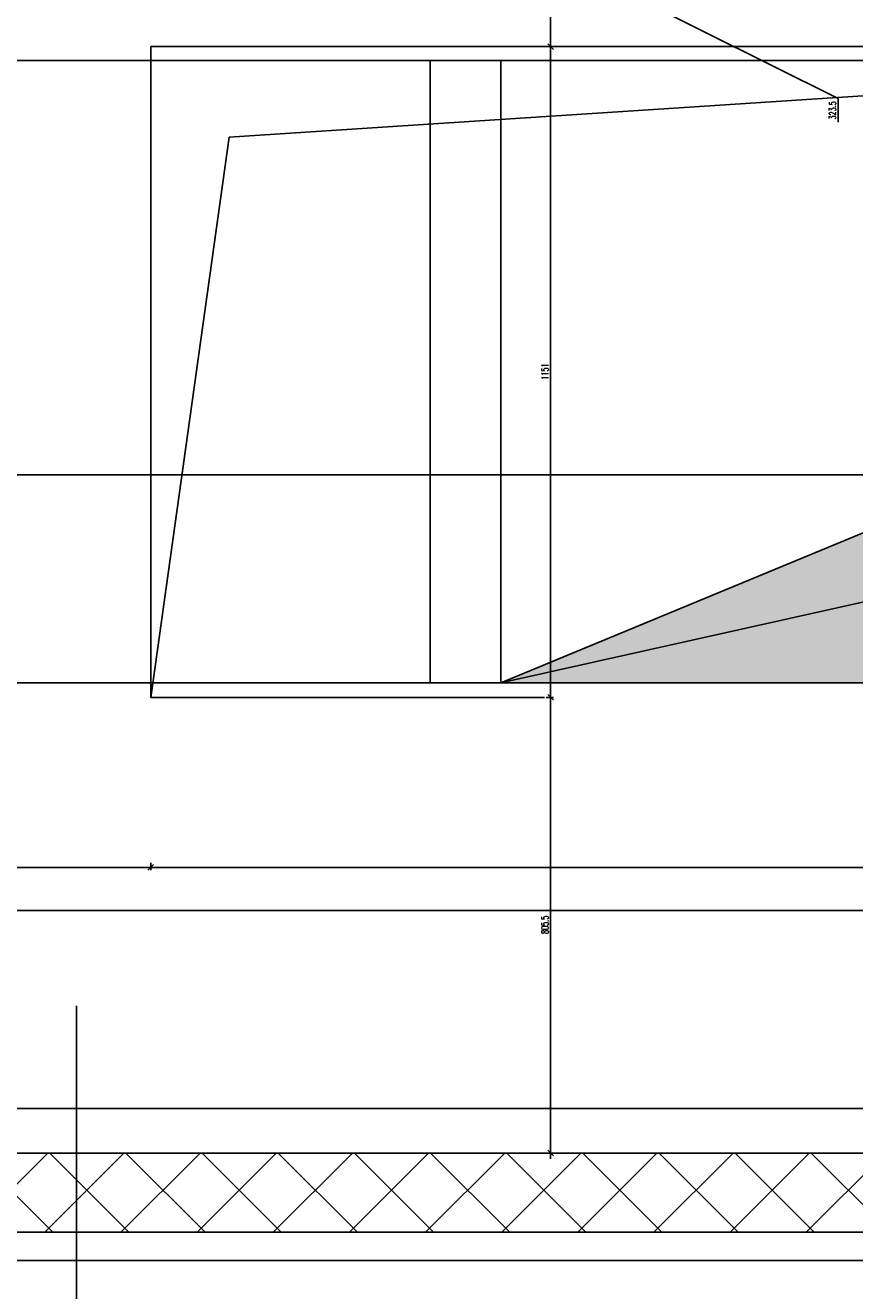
# Model space of a CAD drawing. Header units: centimetres. Extents: x -149939 to 48626, y -46000 to 152985.
# Tile 99 of 256: x -50192 to -48725, y 74507 to 76744. Entities that reach past the tile are written whole.
import ezdxf

# ---------------------------------------------------------------- set-up
doc = ezdxf.new("R2010")
doc.units = ezdxf.units.CM
doc.header["$LTSCALE"] = 50
doc.header["$PDMODE"] = 35
doc.header["$PDSIZE"] = 0.1
for name, pattern in [('CADVENT_CONTINUOUS', [2, 1, 1]), ('Kondygnacja  -0_5$0$HIDDEN', [9.525, 6.35, -3.175]), ('Kondygnacja  -0_5$0$HIDDEN2', [4.7625, 3.175, -1.5875]), ('Kondygnacja  -0_5$0$HIDDENX2', [19.05, 12.7, -6.35])]:
    doc.linetypes.add(name, pattern=pattern)
doc.layers.get('0').update_dxf_attribs({"color": 8})
doc.layers.get('DEFPOINTS').update_dxf_attribs({"color": 8})
for name, color, linetype in [('bgde-nawiewDETAILS', 1, 'Continuous'), ('bgde-nawiewEXP', 7, 'Continuous'), ('Kondygnacja  -0_5$0$ARCH_GK', 8, 'Continuous'), ('Kondygnacja  -0_5$0$ARCH_INFO_OPISY_PRZEGRODY', 8, 'Continuous'), ('Kondygnacja  -0_5$0$ARCH_KONSTR_POWYŻEJ RZUTU', 8, 'Kondygnacja  -0_5$0$HIDDEN'), ('Kondygnacja  -0_5$0$ARCH_KONSTR_POWYŻEJ RZUTU_IST', 8, 'Kondygnacja  -0_5$0$HIDDEN2'), ('Kondygnacja  -0_5$0$ARCH_STROP', 8, 'Continuous'), ('Kondygnacja  -0_5$0$ARCH_ŚLUSARKA_DRZWI', 8, 'Continuous')]:
    doc.layers.add(name, color=color, linetype=linetype)
doc.layers.add('Kondygnacja  -0_5$0$ARCH_INFO_WYMIARY', color=8, linetype='Continuous', lineweight=9)
doc.styles.add('Kondygnacja  -0_5$0$Romans', font='Romans.shx', dxfattribs={"width": 0.7})
doc.dimstyles.new('Kondygnacja  -0_5$0$Wymiary 1-100', dxfattribs={"dimtxt": 12, "dimasz": 10, "dimexe": 5, "dimexo": 0, "dimgap": 4, "dimtad": 1, "dimrnd": 0.5, "dimzin": 12, "dimdsep": 46, "dimtxsty": 'Kondygnacja  -0_5$0$Romans', "dimblk": 'Kondygnacja  -0_5$0$_Oblique', "dimcen": 10, "dimdle": 10, "dimclrt": 55, "dimazin": 0, "dimtfac": 1, "dimtmove": 1, "dimatfit": 3, "dimfxl": 8, "dimfxlon": 1, "dimtolj": 1, "dimtzin": 0, "dimarcsym": 0})

# ---------------------------------------------------------------- blocks, each defined once
blk = doc.blocks.new('Kondygnacja  -0_5$0$_Oblique')
at = {"color": 0, "linetype": 'ByBlock', "lineweight": -2}
blk.add_line((-0.5, -0.5), (0.5, 0.5), dxfattribs=at)
blk = doc.blocks.new('*D120')
at = {"layer": 'DEFPOINTS', "color": 0}
for p in [(-49970.6, 75555.6), (-47369, 75555.6), (-49970.6, 75255)]:
    blk.add_point(p, dxfattribs=at)
at = {"layer": 'Kondygnacja  -0_5$0$ARCH_INFO_WYMIARY', "color": 0, "lineweight": -2}
for p, q in [((-47359, 75255), (-49980.6, 75255)), ((-49970.6, 75263), (-49970.6, 75250)), ((-47369, 75263), (-47369, 75250))]:
    blk.add_line(p, q, dxfattribs=at)
at = {"layer": 'Kondygnacja  -0_5$0$ARCH_INFO_WYMIARY', "color": 0, "linetype": 'ByBlock', "lineweight": -2, "xscale": 10, "yscale": 10, "zscale": 10, "rotation": 180}
blk.add_blockref('Kondygnacja  -0_5$0$_Oblique', (-49970.6, 75255), dxfattribs=at)
at = {"layer": 'Kondygnacja  -0_5$0$ARCH_INFO_WYMIARY', "color": 0, "linetype": 'ByBlock', "lineweight": -2, "xscale": 10, "yscale": 10, "zscale": 10}
blk.add_blockref('Kondygnacja  -0_5$0$_Oblique', (-47369, 75255), dxfattribs=at)
at = {"layer": 'Kondygnacja  -0_5$0$ARCH_INFO_WYMIARY', "color": 55, "insert": (-48632.8, 75265), "char_height": 12, "attachment_point": 5, "style": 'Kondygnacja  -0_5$0$Romans'}
blk.add_mtext('\\A1;2601.5', dxfattribs=at)
blk = doc.blocks.new('*D121')
at = {"layer": 'DEFPOINTS', "color": 0}
for p in [(-52540, 75555.6), (-49970.6, 75555.6), (-52540, 75255)]:
    blk.add_point(p, dxfattribs=at)
at = {"layer": 'Kondygnacja  -0_5$0$ARCH_INFO_WYMIARY', "color": 0, "lineweight": -2}
for p, q in [((-49960.6, 75255), (-52550, 75255)), ((-52540, 75263), (-52540, 75250)), ((-49970.6, 75263), (-49970.6, 75250))]:
    blk.add_line(p, q, dxfattribs=at)
at = {"layer": 'Kondygnacja  -0_5$0$ARCH_INFO_WYMIARY', "color": 0, "linetype": 'ByBlock', "lineweight": -2, "xscale": 10, "yscale": 10, "zscale": 10, "rotation": 180}
blk.add_blockref('Kondygnacja  -0_5$0$_Oblique', (-52540, 75255), dxfattribs=at)
at = {"layer": 'Kondygnacja  -0_5$0$ARCH_INFO_WYMIARY', "color": 0, "linetype": 'ByBlock', "lineweight": -2, "xscale": 10, "yscale": 10, "zscale": 10}
blk.add_blockref('Kondygnacja  -0_5$0$_Oblique', (-49970.6, 75255), dxfattribs=at)
at = {"layer": 'Kondygnacja  -0_5$0$ARCH_INFO_WYMIARY', "color": 55, "insert": (-51234.5, 75265), "char_height": 12, "attachment_point": 5, "style": 'Kondygnacja  -0_5$0$Romans'}
blk.add_mtext('\\A1;2569.5', dxfattribs=at)
blk = doc.blocks.new('*D127')
at = {"layer": 'DEFPOINTS', "color": 0}
for p in [(-49744.2, 76706.5), (-49263.3, 76706.5), (-49745, 75555.6)]:
    blk.add_point(p, dxfattribs=at)
at = {"layer": 'Kondygnacja  -0_5$0$ARCH_INFO_WYMIARY', "color": 0, "lineweight": -2}
for p, q in [((-49271.3, 76706.5), (-49258.3, 76706.5)), ((-49263.3, 75545.6), (-49263.3, 76716.5)), ((-49271.3, 75555.6), (-49258.3, 75555.6))]:
    blk.add_line(p, q, dxfattribs=at)
at = {"layer": 'Kondygnacja  -0_5$0$ARCH_INFO_WYMIARY', "color": 0, "linetype": 'ByBlock', "lineweight": -2, "xscale": 10, "yscale": 10, "zscale": 10}
for p, rotation in [((-49263.3, 76706.5), 90), ((-49263.3, 75555.6), 270)]:
    blk.add_blockref('Kondygnacja  -0_5$0$_Oblique', p, dxfattribs=dict(at, rotation=rotation))
at = {"layer": 'Kondygnacja  -0_5$0$ARCH_INFO_WYMIARY', "color": 55, "insert": (-49273.3, 76131.8), "char_height": 12, "attachment_point": 5, "rotation": 90, "style": 'Kondygnacja  -0_5$0$Romans'}
blk.add_mtext('\\A1;1151', dxfattribs=at)
blk = doc.blocks.new('*D128')
at = {"layer": 'DEFPOINTS', "color": 0}
for p in [(-49608.7, 77030), (-49263.3, 77030), (-49745, 76706.5)]:
    blk.add_point(p, dxfattribs=at)
at = {"layer": 'Kondygnacja  -0_5$0$ARCH_INFO_WYMIARY', "color": 0, "lineweight": -2}
for p, q in [((-49263.3, 76696.5), (-49263.3, 77040)), ((-49271.3, 77030), (-49258.3, 77030)), ((-48754.6, 76614.4), (-49263.3, 76868.3)), ((-49271.3, 76706.5), (-49258.3, 76706.5)), ((-48754.6, 76572.8), (-48754.6, 76614.4))]:
    blk.add_line(p, q, dxfattribs=at)
at = {"layer": 'Kondygnacja  -0_5$0$ARCH_INFO_WYMIARY', "color": 0, "linetype": 'ByBlock', "lineweight": -2, "xscale": 10, "yscale": 10, "zscale": 10}
for p, rotation in [((-49263.3, 77030), 90), ((-49263.3, 76706.5), 270)]:
    blk.add_blockref('Kondygnacja  -0_5$0$_Oblique', p, dxfattribs=dict(at, rotation=rotation))
at = {"layer": 'Kondygnacja  -0_5$0$ARCH_INFO_WYMIARY', "color": 55, "insert": (-48764.6, 76593.6), "char_height": 12, "attachment_point": 5, "rotation": 90, "style": 'Kondygnacja  -0_5$0$Romans'}
blk.add_mtext('\\A1;323.5', dxfattribs=at)
blk = doc.blocks.new('*D129')
at = {"layer": 'DEFPOINTS', "color": 0}
for p in [(-49608.7, 75555.6), (-49263.3, 75555.6), (-49745, 74750)]:
    blk.add_point(p, dxfattribs=at)
at = {"layer": 'Kondygnacja  -0_5$0$ARCH_INFO_WYMIARY', "color": 0, "lineweight": -2}
for p, q in [((-49263.3, 74740), (-49263.3, 75565.6)), ((-49271.3, 75555.6), (-49258.3, 75555.6)), ((-49271.3, 74750), (-49258.3, 74750))]:
    blk.add_line(p, q, dxfattribs=at)
at = {"layer": 'Kondygnacja  -0_5$0$ARCH_INFO_WYMIARY', "color": 0, "linetype": 'ByBlock', "lineweight": -2, "xscale": 10, "yscale": 10, "zscale": 10}
for p, rotation in [((-49263.3, 75555.6), 90), ((-49263.3, 74750), 270)]:
    blk.add_blockref('Kondygnacja  -0_5$0$_Oblique', p, dxfattribs=dict(at, rotation=rotation))
at = {"layer": 'Kondygnacja  -0_5$0$ARCH_INFO_WYMIARY', "color": 55, "insert": (-49273.3, 75153.5), "char_height": 12, "attachment_point": 5, "rotation": 90, "style": 'Kondygnacja  -0_5$0$Romans'}
blk.add_mtext('\\A1;805.5', dxfattribs=at)
blk = doc.blocks.new('*D139')
at = {"layer": 'DEFPOINTS', "color": 0}
for p in [(-58940, 76554.6), (-46830, 76500), (-46830, 75949.4)]:
    blk.add_point(p, dxfattribs=at)
at = {"layer": 'Kondygnacja  -0_5$0$ARCH_INFO_WYMIARY', "color": 0, "lineweight": -2}
for p, q in [((-58950, 75949.4), (-46820, 75949.4)), ((-58940, 75957.4), (-58940, 75944.4)), ((-46830, 75957.4), (-46830, 75944.4))]:
    blk.add_line(p, q, dxfattribs=at)
at = {"layer": 'Kondygnacja  -0_5$0$ARCH_INFO_WYMIARY', "color": 0, "linetype": 'ByBlock', "lineweight": -2, "xscale": 10, "yscale": 10, "zscale": 10, "rotation": 180}
blk.add_blockref('Kondygnacja  -0_5$0$_Oblique', (-58940, 75949.4), dxfattribs=at)
at = {"layer": 'Kondygnacja  -0_5$0$ARCH_INFO_WYMIARY', "color": 0, "linetype": 'ByBlock', "lineweight": -2, "xscale": 10, "yscale": 10, "zscale": 10}
blk.add_blockref('Kondygnacja  -0_5$0$_Oblique', (-46830, 75949.4), dxfattribs=at)
at = {"layer": 'Kondygnacja  -0_5$0$ARCH_INFO_WYMIARY', "color": 55, "insert": (-52885, 75959.4), "char_height": 12, "attachment_point": 5, "style": 'Kondygnacja  -0_5$0$Romans'}
blk.add_mtext('\\A1;12110', dxfattribs=at)
blk = doc.blocks.new('Kondygnacja  -0_5$0$konstrukcja istniejąca -0.5')
at = {"layer": 'Kondygnacja  -0_5$0$ARCH_KONSTR_POWYŻEJ RZUTU_IST', "ltscale": 10}
blk.add_lwpolyline([(7382, 11982.89), (6338.46, 11982.89), (6338.46, 12017.89), (7382, 12017.89)], dxfattribs=at)

msp = doc.modelspace()

# ---------------------------------------------------------------- hatches: boundary and pattern name
at = {"layer": 'bgde-nawiewEXP', "linetype": 'CADVENT_CONTINUOUS'}
for points in [[(-49351.11, 75581.674), (-48686.11, 75856.674), (-47451.11, 76681.674), (-47451.11, 75581.674)], [(-49351.107, 75581.674), (-48686.107, 75856.674), (-47451.107, 76681.674), (-47451.107, 75581.674)]]:
    msp.add_hatch(color=256, dxfattribs=at).paths.add_polyline_path(points)
at = {"layer": 'Kondygnacja  -0_5$0$ARCH_GK', "linetype": 'Continuous'}
h = msp.add_hatch(dxfattribs=at)
h.set_pattern_fill('ANSI37', color=256, scale=30, style=0)
h.set_pattern_definition([(45, (-121140, -45000), (-67.35192, 67.35192), []), (135, (-121140, -45000), (-67.35192, -67.35192), [])])
h.paths.add_polyline_path([(-58940, 74750), (-58940, 74610), (-56430, 74610), (-56355, 74644.167), (-56355, 74750)], flags=0)
h.paths.add_polyline_path([(-56355, 74750), (-56355, 74644.167), (-56280, 74610), (-9802.153, 74610), (-9744.163, 74750)], flags=0)

# ---------------------------------------------------------------- linework, layer by layer
at = {"layer": 'bgde-nawiewDETAILS', "extrusion": (0, -1, 0)}
msp.add_line((-49351.11, 75581.674), (-48116.11, 75856.674), dxfattribs=at)
at = {"layer": 'bgde-nawiewEXP', "linetype": 'Continuous'}
msp.add_lwpolyline([(-56536.095, 75632.419), (-56536.095, 75581.674), (-49476.11, 75581.674), (-49476.11, 76681.674), (-56536.095, 76681.674), (-56536.095, 76632.419)], dxfattribs=at)
msp.add_lwpolyline([(-49476.11, 75581.674), (-49351.11, 75581.674), (-49351.11, 76681.674), (-49476.11, 76681.674)], close=True, dxfattribs=at)
at = {"layer": 'bgde-nawiewEXP', "linetype": 'CADVENT_CONTINUOUS'}
for points in [[(-49351.11, 75581.674), (-49351.11, 76681.674), (-47451.11, 76681.674), (-47451.11, 75581.674)], [(-49351.11, 75581.674), (-48686.11, 75856.674), (-47451.11, 76681.674), (-47451.11, 75581.674)]]:
    msp.add_lwpolyline(points, close=True, dxfattribs=at)
at = {"layer": 'Kondygnacja  -0_5$0$ARCH_GK', "linetype": 'Continuous'}
for p, q in [((-58940, 74750), (-9744.163, 74750)), ((-56280, 74610), (-9802.153, 74610))]:
    msp.add_line(p, q, dxfattribs=at)
at = {"layer": 'Kondygnacja  -0_5$0$ARCH_INFO_OPISY_PRZEGRODY'}
msp.add_lwpolyline([(-50102.075, 74296.059), (-50102.075, 75010.338)], dxfattribs=at)
at = {"layer": 'Kondygnacja  -0_5$0$ARCH_STROP', "linetype": 'Kondygnacja  -0_5$0$HIDDENX2', "ltscale": 2}
msp.add_lwpolyline([(-49970.591, 76706.611), (-47368.954, 76706.611), (-47368.954, 75555.645), (-49970.591, 75555.645)], close=True, dxfattribs=at)
msp.add_lwpolyline([(-49970.591, 75555.645), (-49832.073, 76546.503), (-47368.954, 76706.611)], dxfattribs=at)
at = {"layer": 'Kondygnacja  -0_5$0$ARCH_ŚLUSARKA_DRZWI'}
msp.add_lwpolyline([(-9822.864, 74560), (-12840, 74560), (-12840, 74560), (-14240.186, 74560), (-14240.186, 74560), (-56230, 74560), (-56230, 71100)], dxfattribs=at)

# ---------------------------------------------------------------- block references
at = {"layer": 'Kondygnacja  -0_5$0$ARCH_KONSTR_POWYŻEJ RZUTU', "xscale": 10, "yscale": 10, "zscale": 10}
msp.add_blockref('Kondygnacja  -0_5$0$konstrukcja istniejąca -0.5', (-121140, -45000), dxfattribs=at)

# ---------------------------------------------------------------- dimensions: what is measured, and where the dimension line sits
at = {"layer": 'Kondygnacja  -0_5$0$ARCH_INFO_WYMIARY'}
for base, p1, p2, picture, middle in [((-49263.263, 77030), (-49745.026, 76706.544, -1599.98), (-49608.723, 77030), '*D128', (-48754.618, 76610.411)), ((-49263.263, 76706.544), (-49745.026, 75555.645), (-49744.167, 76706.544, -1599.98), '*D127', (-49263.263, 76131.791)), ((-49263.2627, 75555.6452), (-49745.0261, 74750), (-49608.7226, 75555.6452), '*D129', (-49263.2627, 75153.5197))]:
    dim = msp.add_linear_dim(base=base, p1=p1, p2=p2, angle=90, dimstyle='Kondygnacja  -0_5$0$Wymiary 1-100', dxfattribs=at)
    dim.commit()
    dim.dimension.update_dxf_attribs({"geometry": picture, "text_midpoint": middle, "dimtype": 160})
dim = msp.add_linear_dim(base=(-46830, 75949.409), p1=(-58940, 76554.625), p2=(-46830, 76500), dimstyle='Kondygnacja  -0_5$0$Wymiary 1-100', dxfattribs=at)
dim.commit()
dim.dimension.update_dxf_attribs({"geometry": '*D139', "text_midpoint": (-52885, 75959.409)})
for base, p1, p2, picture, middle in [((-52540, 75254.972), (-49970.591, 75555.645), (-52540, 75555.645), '*D121', (-51234.48, 75254.972)), ((-49970.591, 75254.972), (-47368.954, 75555.645), (-49970.591, 75555.645), '*D120', (-48632.843, 75254.972))]:
    dim = msp.add_linear_dim(base=base, p1=p1, p2=p2, dimstyle='Kondygnacja  -0_5$0$Wymiary 1-100', dxfattribs=at)
    dim.commit()
    dim.dimension.update_dxf_attribs({"geometry": picture, "text_midpoint": middle, "dimtype": 160})

doc.saveas('drawing.dxf')
